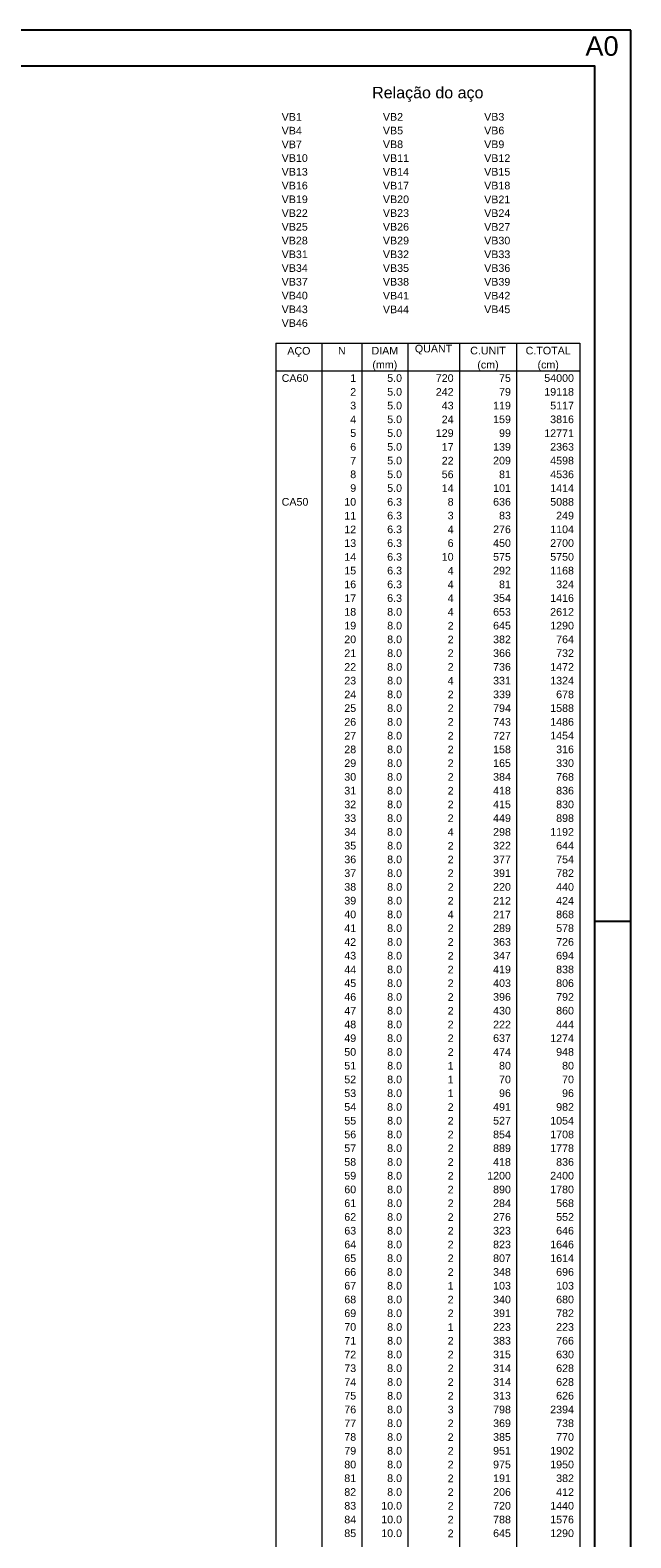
# Model space of a CAD drawing. Header units: millimetres. Extents: x 0 to 119, y 0 to 84.
# Tile 31 of 31: x 102 to 119, y 42 to 84. Entities that reach past the tile are written whole.
import ezdxf

# ---------------------------------------------------------------- set-up
doc = ezdxf.new("R2010")
doc.units = ezdxf.units.MM
doc.header["$MEASUREMENT"] = 0
doc.linetypes.add('NULL', pattern=[0])
doc.layers.add('DT-Relação do aço', color=9, linetype='Continuous', lineweight=5)
doc.layers.add('SEDUC_MARF', color=1, linetype='Continuous')
doc.layers.add('SEDUC_MARGG', color=7, linetype='Continuous')
doc.styles.add('Arial', font='txt')

msp = doc.modelspace()

# ---------------------------------------------------------------- linework, layer by layer
at = {"layer": 'DT-Relação do aço', "linetype": 'Continuous'}
for p, q in [((109.0634, 75.42), (117.4825, 75.42)), ((109.0634, 75.42), (109.0634, 74.6575)), ((110.3342, 75.42), (110.3342, 74.6575)), ((111.4462, 75.42), (111.4462, 74.6575)), ((112.7169, 75.42), (112.7169, 74.6575)), ((114.1466, 75.42), (114.1466, 74.6575)), ((115.7351, 75.42), (115.7351, 74.6575)), ((117.4825, 75.42), (117.4825, 74.6575)), ((109.0634, 74.6575), (117.4825, 74.6575)), ((109.0634, 74.6575), (109.0634, 28.1462)), ((110.3342, 74.6575), (110.3342, 28.1462)), ((111.4462, 74.6575), (111.4462, 28.1462)), ((112.7169, 74.6575), (112.7169, 28.1462)), ((114.1466, 74.6575), (114.1466, 28.1462)), ((115.7351, 74.6575), (115.7351, 28.1462)), ((117.4825, 74.6575), (117.4825, 28.1462))]:
    msp.add_line(p, q, dxfattribs=at)
at = {"layer": 'SEDUC_MARF'}
msp.add_line((117.9, 59.4), (118.9, 59.4), dxfattribs=at)
msp.add_lwpolyline([(118.9, 84.1), (0, 84.1), (0, 0), (118.9, 0)], close=True, dxfattribs=at)
at = {"layer": 'SEDUC_MARGG'}
msp.add_lwpolyline([(2.5, 1), (117.9, 1), (117.9, 83.1), (2.5, 83.1), (2.5, 1)], dxfattribs=at)

# ---------------------------------------------------------------- texts
at = {"layer": 'Defpoints', "linetype": 'NULL', "insert": (117.64, 83.9301), "char_height": 0.54, "width": 5.451037, "attachment_point": 1, "line_spacing_factor": 0.9, "style": 'Arial'}
msp.add_mtext('A0', dxfattribs=at)
at = {"layer": 'DT-Relação do aço', "color": 7, "linetype": 'NULL', "line_spacing_factor": 0.9, "style": 'Arial'}
for s, insert, char_height, width, attachment_point in [('Relação do aço', (113.2729, 82.1129), 0.3177, 6.115312, 8), ('VB1', (109.2223, 81.5897), 0.2118, 1.096279, 7), ('VB2', (112.0286, 81.5897), 0.2118, 1.096279, 7), ('VB3', (114.835, 81.5897), 0.2118, 1.096279, 7), ('VB4', (109.2223, 81.2085), 0.2118, 1.096279, 7), ('VB7', (109.2223, 80.8272), 0.2118, 1.096279, 7), ('VB5', (112.0286, 81.2085), 0.2118, 1.096279, 7), ('VB8', (112.0286, 80.8272), 0.2118, 1.096279, 7), ('VB6', (114.835, 81.2085), 0.2118, 1.096279, 7), ('VB9', (114.835, 80.8272), 0.2118, 1.096279, 7), ('VB10', (109.2223, 80.446), 0.2118, 1.418848, 7), ('VB11', (112.0286, 80.446), 0.2118, 1.418848, 7), ('VB12', (114.835, 80.446), 0.2118, 1.418848, 7), ('VB13', (109.2223, 80.0648), 0.2118, 1.418848, 7), ('VB14', (112.0286, 80.0648), 0.2118, 1.418848, 7), ('VB15', (114.835, 80.0648), 0.2118, 1.418848, 7), ('VB16', (109.2223, 79.6835), 0.2118, 1.418848, 7), ('VB17', (112.0286, 79.6835), 0.2118, 1.418848, 7), ('VB18', (114.835, 79.6835), 0.2118, 1.418848, 7), ('VB19', (109.2223, 79.3023), 0.2118, 1.418848, 7), ('VB20', (112.0286, 79.3023), 0.2118, 1.418848, 7), ('VB21', (114.835, 79.3023), 0.2118, 1.418848, 7), ('VB22', (109.2223, 78.921), 0.2118, 1.418848, 7), ('VB23', (112.0286, 78.921), 0.2118, 1.418848, 7), ('VB24', (114.835, 78.921), 0.2118, 1.418848, 7), ('VB25', (109.2223, 78.5398), 0.2118, 1.418848, 7), ('VB26', (112.0286, 78.5398), 0.2118, 1.418848, 7), ('VB27', (114.835, 78.5398), 0.2118, 1.418848, 7), ('VB28', (109.2223, 78.1586), 0.2118, 1.418848, 7), ('VB29', (112.0286, 78.1586), 0.2118, 1.418848, 7), ('VB30', (114.835, 78.1586), 0.2118, 1.418848, 7), ('VB31', (109.2223, 77.7773), 0.2118, 1.418848, 7), ('VB32', (112.0286, 77.7773), 0.2118, 1.418848, 7), ('VB33', (114.835, 77.7773), 0.2118, 1.418848, 7), ('VB34', (109.2223, 77.3961), 0.2118, 1.418848, 7), ('VB35', (112.0286, 77.3961), 0.2118, 1.418848, 7), ('VB36', (114.835, 77.3961), 0.2118, 1.418848, 7), ('VB37', (109.2223, 77.0148), 0.2118, 1.418848, 7), ('VB40', (109.2223, 76.6336), 0.2118, 1.418848, 7), ('VB38', (112.0286, 77.0148), 0.2118, 1.418848, 7), ('VB41', (112.0286, 76.6336), 0.2118, 1.418848, 7), ('VB39', (114.835, 77.0148), 0.2118, 1.418848, 7), ('VB42', (114.835, 76.6336), 0.2118, 1.418848, 7), ('VB43', (109.2223, 76.2524), 0.2118, 1.418848, 7), ('VB44', (112.0286, 76.2524), 0.2118, 1.418848, 7), ('VB45', (114.835, 76.2524), 0.2118, 1.418848, 7), ('VB46', (109.2223, 75.8711), 0.2118, 1.418848, 7), ('AÇO', (109.6988, 75.0387), 0.2118, 1.256855, 8), ('N', (110.8902, 75.1086), 0.2118, 0.418857, 8), ('DIAM', (112.0815, 75.1086), 0.2118, 1.45, 8), ('QUANT', (113.4318, 75.1086), 0.2118, 2.03, 8), ('C.UNIT', (114.9408, 75.1086), 0.2118, 1.933145, 8), ('C.TOTAL', (116.6088, 75.1086), 0.2118, 2.449141, 8), ('(mm)', (112.0815, 74.6575), 0.2118, 1.352578, 8), ('(cm)', (114.9408, 74.6575), 0.2118, 1.159434, 8), ('(cm)', (116.6088, 74.6575), 0.2118, 1.159434, 8), ('CA60', (109.2223, 74.3462), 0.2118, 1.45085, 7), ('1', (111.2873, 74.3462), 0.2118, 0.322568, 9), ('5.0', (112.5581, 74.3462), 0.2118, 0.806279, 9), ('720', (113.9878, 74.3462), 0.2118, 0.967705, 9), ('75', (115.5763, 74.3462), 0.2118, 0.645137, 9), ('54000', (117.3236, 74.3462), 0.2118, 1.612842, 9), ('2', (111.2873, 73.9649), 0.2118, 0.322568, 9), ('5.0', (112.5581, 73.9649), 0.2118, 0.806279, 9), ('242', (113.9878, 73.9649), 0.2118, 0.967705, 9), ('79', (115.5763, 73.9649), 0.2118, 0.645137, 9), ('19118', (117.3236, 73.9649), 0.2118, 1.612842, 9), ('3', (111.2873, 73.5837), 0.2118, 0.322568, 9), ('5.0', (112.5581, 73.5837), 0.2118, 0.806279, 9), ('43', (113.9878, 73.5837), 0.2118, 0.645137, 9), ('119', (115.5763, 73.5837), 0.2118, 0.967705, 9), ('5117', (117.3236, 73.5837), 0.2118, 1.290273, 9), ('4', (111.2873, 73.2024), 0.2118, 0.322568, 9), ('5.0', (112.5581, 73.2024), 0.2118, 0.806279, 9), ('24', (113.9878, 73.2024), 0.2118, 0.645137, 9), ('159', (115.5763, 73.2024), 0.2118, 0.967705, 9), ('3816', (117.3236, 73.2024), 0.2118, 1.290273, 9), ('5', (111.2873, 72.8212), 0.2118, 0.322568, 9), ('5.0', (112.5581, 72.8212), 0.2118, 0.806279, 9), ('129', (113.9878, 72.8212), 0.2118, 0.967705, 9), ('99', (115.5763, 72.8212), 0.2118, 0.645137, 9), ('12771', (117.3236, 72.8212), 0.2118, 1.612842, 9), ('7', (111.2873, 72.0587), 0.2118, 0.322568, 9), ('6', (111.2873, 72.44), 0.2118, 0.322568, 9), ('5.0', (112.5581, 72.44), 0.2118, 0.806279, 9), ('5.0', (112.5581, 72.0587), 0.2118, 0.806279, 9), ('22', (113.9878, 72.0587), 0.2118, 0.645137, 9), ('17', (113.9878, 72.44), 0.2118, 0.645137, 9), ('209', (115.5763, 72.0587), 0.2118, 0.967705, 9), ('139', (115.5763, 72.44), 0.2118, 0.967705, 9), ('4598', (117.3236, 72.0587), 0.2118, 1.290273, 9), ('2363', (117.3236, 72.44), 0.2118, 1.290273, 9), ('8', (111.2873, 71.6775), 0.2118, 0.322568, 9), ('5.0', (112.5581, 71.6775), 0.2118, 0.806279, 9), ('56', (113.9878, 71.6775), 0.2118, 0.645137, 9), ('81', (115.5763, 71.6775), 0.2118, 0.645137, 9), ('4536', (117.3236, 71.6775), 0.2118, 1.290273, 9), ('9', (111.2873, 71.2962), 0.2118, 0.322568, 9), ('5.0', (112.5581, 71.2962), 0.2118, 0.806279, 9), ('14', (113.9878, 71.2962), 0.2118, 0.645137, 9), ('101', (115.5763, 71.2962), 0.2118, 0.967705, 9), ('1414', (117.3236, 71.2962), 0.2118, 1.290273, 9), ('CA50', (109.2223, 70.915), 0.2118, 1.45085, 7), ('10', (111.2873, 70.915), 0.2118, 0.645137, 9), ('6.3', (112.5581, 70.915), 0.2118, 0.806279, 9), ('8', (113.9878, 70.915), 0.2118, 0.322568, 9), ('636', (115.5763, 70.915), 0.2118, 0.967705, 9), ('5088', (117.3236, 70.915), 0.2118, 1.290273, 9), ('11', (111.2873, 70.5338), 0.2118, 0.645137, 9), ('6.3', (112.5581, 70.5338), 0.2118, 0.806279, 9), ('3', (113.9878, 70.5338), 0.2118, 0.322568, 9), ('83', (115.5763, 70.5338), 0.2118, 0.645137, 9), ('249', (117.3236, 70.5338), 0.2118, 0.967705, 9), ('12', (111.2873, 70.1525), 0.2118, 0.645137, 9), ('6.3', (112.5581, 70.1525), 0.2118, 0.806279, 9), ('4', (113.9878, 70.1525), 0.2118, 0.322568, 9), ('276', (115.5763, 70.1525), 0.2118, 0.967705, 9), ('1104', (117.3236, 70.1525), 0.2118, 1.290273, 9), ('13', (111.2873, 69.7713), 0.2118, 0.645137, 9), ('6.3', (112.5581, 69.7713), 0.2118, 0.806279, 9), ('6', (113.9878, 69.7713), 0.2118, 0.322568, 9), ('450', (115.5763, 69.7713), 0.2118, 0.967705, 9), ('2700', (117.3236, 69.7713), 0.2118, 1.290273, 9), ('14', (111.2873, 69.39), 0.2118, 0.645137, 9), ('6.3', (112.5581, 69.39), 0.2118, 0.806279, 9), ('10', (113.9878, 69.39), 0.2118, 0.645137, 9), ('575', (115.5763, 69.39), 0.2118, 0.967705, 9), ('5750', (117.3236, 69.39), 0.2118, 1.290273, 9), ('15', (111.2873, 69.0088), 0.2118, 0.645137, 9), ('6.3', (112.5581, 69.0088), 0.2118, 0.806279, 9), ('4', (113.9878, 69.0088), 0.2118, 0.322568, 9), ('292', (115.5763, 69.0088), 0.2118, 0.967705, 9), ('1168', (117.3236, 69.0088), 0.2118, 1.290273, 9), ('16', (111.2873, 68.6276), 0.2118, 0.645137, 9), ('6.3', (112.5581, 68.6276), 0.2118, 0.806279, 9), ('4', (113.9878, 68.6276), 0.2118, 0.322568, 9), ('81', (115.5763, 68.6276), 0.2118, 0.645137, 9), ('324', (117.3236, 68.6276), 0.2118, 0.967705, 9), ('17', (111.2873, 68.2463), 0.2118, 0.645137, 9), ('18', (111.2873, 67.8651), 0.2118, 0.645137, 9), ('8.0', (112.5581, 67.8651), 0.2118, 0.806279, 9), ('6.3', (112.5581, 68.2463), 0.2118, 0.806279, 9), ('4', (113.9878, 68.2463), 0.2118, 0.322568, 9), ('4', (113.9878, 67.8651), 0.2118, 0.322568, 9), ('354', (115.5763, 68.2463), 0.2118, 0.967705, 9), ('653', (115.5763, 67.8651), 0.2118, 0.967705, 9), ('2612', (117.3236, 67.8651), 0.2118, 1.290273, 9), ('1416', (117.3236, 68.2463), 0.2118, 1.290273, 9), ('19', (111.2873, 67.4838), 0.2118, 0.645137, 9), ('8.0', (112.5581, 67.4838), 0.2118, 0.806279, 9), ('2', (113.9878, 67.4838), 0.2118, 0.322568, 9), ('645', (115.5763, 67.4838), 0.2118, 0.967705, 9), ('1290', (117.3236, 67.4838), 0.2118, 1.290273, 9), ('20', (111.2873, 67.1026), 0.2118, 0.645137, 9), ('8.0', (112.5581, 67.1026), 0.2118, 0.806279, 9), ('2', (113.9878, 67.1026), 0.2118, 0.322568, 9), ('382', (115.5763, 67.1026), 0.2118, 0.967705, 9), ('764', (117.3236, 67.1026), 0.2118, 0.967705, 9), ('21', (111.2873, 66.7214), 0.2118, 0.645137, 9), ('8.0', (112.5581, 66.7214), 0.2118, 0.806279, 9), ('2', (113.9878, 66.7214), 0.2118, 0.322568, 9), ('366', (115.5763, 66.7214), 0.2118, 0.967705, 9), ('732', (117.3236, 66.7214), 0.2118, 0.967705, 9), ('22', (111.2873, 66.3401), 0.2118, 0.645137, 9), ('8.0', (112.5581, 66.3401), 0.2118, 0.806279, 9), ('2', (113.9878, 66.3401), 0.2118, 0.322568, 9), ('736', (115.5763, 66.3401), 0.2118, 0.967705, 9), ('1472', (117.3236, 66.3401), 0.2118, 1.290273, 9), ('23', (111.2873, 65.9589), 0.2118, 0.645137, 9), ('8.0', (112.5581, 65.9589), 0.2118, 0.806279, 9), ('4', (113.9878, 65.9589), 0.2118, 0.322568, 9), ('331', (115.5763, 65.9589), 0.2118, 0.967705, 9), ('1324', (117.3236, 65.9589), 0.2118, 1.290273, 9), ('24', (111.2873, 65.5776), 0.2118, 0.645137, 9), ('8.0', (112.5581, 65.5776), 0.2118, 0.806279, 9), ('2', (113.9878, 65.5776), 0.2118, 0.322568, 9), ('339', (115.5763, 65.5776), 0.2118, 0.967705, 9), ('678', (117.3236, 65.5776), 0.2118, 0.967705, 9), ('25', (111.2873, 65.1964), 0.2118, 0.645137, 9), ('8.0', (112.5581, 65.1964), 0.2118, 0.806279, 9), ('2', (113.9878, 65.1964), 0.2118, 0.322568, 9), ('794', (115.5763, 65.1964), 0.2118, 0.967705, 9), ('1588', (117.3236, 65.1964), 0.2118, 1.290273, 9), ('26', (111.2873, 64.8152), 0.2118, 0.645137, 9), ('8.0', (112.5581, 64.8152), 0.2118, 0.806279, 9), ('2', (113.9878, 64.8152), 0.2118, 0.322568, 9), ('743', (115.5763, 64.8152), 0.2118, 0.967705, 9), ('1486', (117.3236, 64.8152), 0.2118, 1.290273, 9), ('27', (111.2873, 64.4339), 0.2118, 0.645137, 9), ('8.0', (112.5581, 64.4339), 0.2118, 0.806279, 9), ('2', (113.9878, 64.4339), 0.2118, 0.322568, 9), ('727', (115.5763, 64.4339), 0.2118, 0.967705, 9), ('1454', (117.3236, 64.4339), 0.2118, 1.290273, 9), ('28', (111.2873, 64.0527), 0.2118, 0.645137, 9), ('29', (111.2873, 63.6714), 0.2118, 0.645137, 9), ('8.0', (112.5581, 64.0527), 0.2118, 0.806279, 9), ('8.0', (112.5581, 63.6714), 0.2118, 0.806279, 9), ('2', (113.9878, 64.0527), 0.2118, 0.322568, 9), ('2', (113.9878, 63.6714), 0.2118, 0.322568, 9), ('158', (115.5763, 64.0527), 0.2118, 0.967705, 9), ('165', (115.5763, 63.6714), 0.2118, 0.967705, 9), ('316', (117.3236, 64.0527), 0.2118, 0.967705, 9), ('330', (117.3236, 63.6714), 0.2118, 0.967705, 9), ('30', (111.2873, 63.2902), 0.2118, 0.645137, 9), ('8.0', (112.5581, 63.2902), 0.2118, 0.806279, 9), ('2', (113.9878, 63.2902), 0.2118, 0.322568, 9), ('384', (115.5763, 63.2902), 0.2118, 0.967705, 9), ('768', (117.3236, 63.2902), 0.2118, 0.967705, 9), ('31', (111.2873, 62.909), 0.2118, 0.645137, 9), ('8.0', (112.5581, 62.909), 0.2118, 0.806279, 9), ('2', (113.9878, 62.909), 0.2118, 0.322568, 9), ('418', (115.5763, 62.909), 0.2118, 0.967705, 9), ('836', (117.3236, 62.909), 0.2118, 0.967705, 9), ('32', (111.2873, 62.5277), 0.2118, 0.645137, 9), ('8.0', (112.5581, 62.5277), 0.2118, 0.806279, 9), ('2', (113.9878, 62.5277), 0.2118, 0.322568, 9), ('415', (115.5763, 62.5277), 0.2118, 0.967705, 9), ('830', (117.3236, 62.5277), 0.2118, 0.967705, 9), ('33', (111.2873, 62.1465), 0.2118, 0.645137, 9), ('8.0', (112.5581, 62.1465), 0.2118, 0.806279, 9), ('2', (113.9878, 62.1465), 0.2118, 0.322568, 9), ('449', (115.5763, 62.1465), 0.2118, 0.967705, 9), ('898', (117.3236, 62.1465), 0.2118, 0.967705, 9), ('34', (111.2873, 61.7652), 0.2118, 0.645137, 9), ('8.0', (112.5581, 61.7652), 0.2118, 0.806279, 9), ('4', (113.9878, 61.7652), 0.2118, 0.322568, 9), ('298', (115.5763, 61.7652), 0.2118, 0.967705, 9), ('1192', (117.3236, 61.7652), 0.2118, 1.290273, 9), ('35', (111.2873, 61.384), 0.2118, 0.645137, 9), ('8.0', (112.5581, 61.384), 0.2118, 0.806279, 9), ('2', (113.9878, 61.384), 0.2118, 0.322568, 9), ('322', (115.5763, 61.384), 0.2118, 0.967705, 9), ('644', (117.3236, 61.384), 0.2118, 0.967705, 9), ('36', (111.2873, 61.0028), 0.2118, 0.645137, 9), ('8.0', (112.5581, 61.0028), 0.2118, 0.806279, 9), ('2', (113.9878, 61.0028), 0.2118, 0.322568, 9), ('377', (115.5763, 61.0028), 0.2118, 0.967705, 9), ('754', (117.3236, 61.0028), 0.2118, 0.967705, 9), ('37', (111.2873, 60.6215), 0.2118, 0.645137, 9), ('8.0', (112.5581, 60.6215), 0.2118, 0.806279, 9), ('2', (113.9878, 60.6215), 0.2118, 0.322568, 9), ('391', (115.5763, 60.6215), 0.2118, 0.967705, 9), ('782', (117.3236, 60.6215), 0.2118, 0.967705, 9), ('38', (111.2873, 60.2403), 0.2118, 0.645137, 9), ('8.0', (112.5581, 60.2403), 0.2118, 0.806279, 9), ('2', (113.9878, 60.2403), 0.2118, 0.322568, 9), ('220', (115.5763, 60.2403), 0.2118, 0.967705, 9), ('440', (117.3236, 60.2403), 0.2118, 0.967705, 9), ('39', (111.2873, 59.859), 0.2118, 0.645137, 9), ('8.0', (112.5581, 59.859), 0.2118, 0.806279, 9), ('2', (113.9878, 59.859), 0.2118, 0.322568, 9), ('212', (115.5763, 59.859), 0.2118, 0.967705, 9), ('424', (117.3236, 59.859), 0.2118, 0.967705, 9), ('40', (111.2873, 59.4778), 0.2118, 0.645137, 9), ('41', (111.2873, 59.0966), 0.2118, 0.645137, 9), ('8.0', (112.5581, 59.4778), 0.2118, 0.806279, 9), ('8.0', (112.5581, 59.0966), 0.2118, 0.806279, 9), ('4', (113.9878, 59.4778), 0.2118, 0.322568, 9), ('2', (113.9878, 59.0966), 0.2118, 0.322568, 9), ('217', (115.5763, 59.4778), 0.2118, 0.967705, 9), ('289', (115.5763, 59.0966), 0.2118, 0.967705, 9), ('578', (117.3236, 59.0966), 0.2118, 0.967705, 9), ('868', (117.3236, 59.4778), 0.2118, 0.967705, 9), ('42', (111.2873, 58.7153), 0.2118, 0.645137, 9), ('8.0', (112.5581, 58.7153), 0.2118, 0.806279, 9), ('2', (113.9878, 58.7153), 0.2118, 0.322568, 9), ('363', (115.5763, 58.7153), 0.2118, 0.967705, 9), ('726', (117.3236, 58.7153), 0.2118, 0.967705, 9), ('43', (111.2873, 58.3341), 0.2118, 0.645137, 9), ('8.0', (112.5581, 58.3341), 0.2118, 0.806279, 9), ('2', (113.9878, 58.3341), 0.2118, 0.322568, 9), ('347', (115.5763, 58.3341), 0.2118, 0.967705, 9), ('694', (117.3236, 58.3341), 0.2118, 0.967705, 9), ('44', (111.2873, 57.9528), 0.2118, 0.645137, 9), ('8.0', (112.5581, 57.9528), 0.2118, 0.806279, 9), ('2', (113.9878, 57.9528), 0.2118, 0.322568, 9), ('419', (115.5763, 57.9528), 0.2118, 0.967705, 9), ('838', (117.3236, 57.9528), 0.2118, 0.967705, 9), ('45', (111.2873, 57.5716), 0.2118, 0.645137, 9), ('8.0', (112.5581, 57.5716), 0.2118, 0.806279, 9), ('2', (113.9878, 57.5716), 0.2118, 0.322568, 9), ('403', (115.5763, 57.5716), 0.2118, 0.967705, 9), ('806', (117.3236, 57.5716), 0.2118, 0.967705, 9), ('46', (111.2873, 57.1904), 0.2118, 0.645137, 9), ('8.0', (112.5581, 57.1904), 0.2118, 0.806279, 9), ('2', (113.9878, 57.1904), 0.2118, 0.322568, 9), ('396', (115.5763, 57.1904), 0.2118, 0.967705, 9), ('792', (117.3236, 57.1904), 0.2118, 0.967705, 9), ('47', (111.2873, 56.8091), 0.2118, 0.645137, 9), ('8.0', (112.5581, 56.8091), 0.2118, 0.806279, 9), ('2', (113.9878, 56.8091), 0.2118, 0.322568, 9), ('430', (115.5763, 56.8091), 0.2118, 0.967705, 9), ('860', (117.3236, 56.8091), 0.2118, 0.967705, 9), ('48', (111.2873, 56.4279), 0.2118, 0.645137, 9), ('8.0', (112.5581, 56.4279), 0.2118, 0.806279, 9), ('2', (113.9878, 56.4279), 0.2118, 0.322568, 9), ('222', (115.5763, 56.4279), 0.2118, 0.967705, 9), ('444', (117.3236, 56.4279), 0.2118, 0.967705, 9), ('49', (111.2873, 56.0466), 0.2118, 0.645137, 9), ('8.0', (112.5581, 56.0466), 0.2118, 0.806279, 9), ('2', (113.9878, 56.0466), 0.2118, 0.322568, 9), ('637', (115.5763, 56.0466), 0.2118, 0.967705, 9), ('1274', (117.3236, 56.0466), 0.2118, 1.290273, 9), ('50', (111.2873, 55.6654), 0.2118, 0.645137, 9), ('8.0', (112.5581, 55.6654), 0.2118, 0.806279, 9), ('2', (113.9878, 55.6654), 0.2118, 0.322568, 9), ('474', (115.5763, 55.6654), 0.2118, 0.967705, 9), ('948', (117.3236, 55.6654), 0.2118, 0.967705, 9), ('51', (111.2873, 55.2842), 0.2118, 0.645137, 9), ('52', (111.2873, 54.9029), 0.2118, 0.645137, 9), ('8.0', (112.5581, 55.2842), 0.2118, 0.806279, 9), ('8.0', (112.5581, 54.9029), 0.2118, 0.806279, 9), ('1', (113.9878, 55.2842), 0.2118, 0.322568, 9), ('1', (113.9878, 54.9029), 0.2118, 0.322568, 9), ('80', (115.5763, 55.2842), 0.2118, 0.645137, 9), ('70', (115.5763, 54.9029), 0.2118, 0.645137, 9), ('80', (117.3236, 55.2842), 0.2118, 0.645137, 9), ('70', (117.3236, 54.9029), 0.2118, 0.645137, 9), ('53', (111.2873, 54.5217), 0.2118, 0.645137, 9), ('8.0', (112.5581, 54.5217), 0.2118, 0.806279, 9), ('1', (113.9878, 54.5217), 0.2118, 0.322568, 9), ('96', (115.5763, 54.5217), 0.2118, 0.645137, 9), ('96', (117.3236, 54.5217), 0.2118, 0.645137, 9), ('54', (111.2873, 54.1404), 0.2118, 0.645137, 9), ('8.0', (112.5581, 54.1404), 0.2118, 0.806279, 9), ('2', (113.9878, 54.1404), 0.2118, 0.322568, 9), ('491', (115.5763, 54.1404), 0.2118, 0.967705, 9), ('982', (117.3236, 54.1404), 0.2118, 0.967705, 9), ('55', (111.2873, 53.7592), 0.2118, 0.645137, 9), ('8.0', (112.5581, 53.7592), 0.2118, 0.806279, 9), ('2', (113.9878, 53.7592), 0.2118, 0.322568, 9), ('527', (115.5763, 53.7592), 0.2118, 0.967705, 9), ('1054', (117.3236, 53.7592), 0.2118, 1.290273, 9), ('56', (111.2873, 53.378), 0.2118, 0.645137, 9), ('8.0', (112.5581, 53.378), 0.2118, 0.806279, 9), ('2', (113.9878, 53.378), 0.2118, 0.322568, 9), ('854', (115.5763, 53.378), 0.2118, 0.967705, 9), ('1708', (117.3236, 53.378), 0.2118, 1.290273, 9), ('57', (111.2873, 52.9967), 0.2118, 0.645137, 9), ('8.0', (112.5581, 52.9967), 0.2118, 0.806279, 9), ('2', (113.9878, 52.9967), 0.2118, 0.322568, 9), ('889', (115.5763, 52.9967), 0.2118, 0.967705, 9), ('1778', (117.3236, 52.9967), 0.2118, 1.290273, 9), ('58', (111.2873, 52.6155), 0.2118, 0.645137, 9), ('8.0', (112.5581, 52.6155), 0.2118, 0.806279, 9), ('2', (113.9878, 52.6155), 0.2118, 0.322568, 9), ('418', (115.5763, 52.6155), 0.2118, 0.967705, 9), ('836', (117.3236, 52.6155), 0.2118, 0.967705, 9), ('59', (111.2873, 52.2342), 0.2118, 0.645137, 9), ('8.0', (112.5581, 52.2342), 0.2118, 0.806279, 9), ('2', (113.9878, 52.2342), 0.2118, 0.322568, 9), ('1200', (115.5763, 52.2342), 0.2118, 1.290273, 9), ('2400', (117.3236, 52.2342), 0.2118, 1.290273, 9), ('60', (111.2873, 51.853), 0.2118, 0.645137, 9), ('8.0', (112.5581, 51.853), 0.2118, 0.806279, 9), ('2', (113.9878, 51.853), 0.2118, 0.322568, 9), ('890', (115.5763, 51.853), 0.2118, 0.967705, 9), ('1780', (117.3236, 51.853), 0.2118, 1.290273, 9), ('61', (111.2873, 51.4718), 0.2118, 0.645137, 9), ('8.0', (112.5581, 51.4718), 0.2118, 0.806279, 9), ('2', (113.9878, 51.4718), 0.2118, 0.322568, 9), ('284', (115.5763, 51.4718), 0.2118, 0.967705, 9), ('568', (117.3236, 51.4718), 0.2118, 0.967705, 9), ('62', (111.2873, 51.0905), 0.2118, 0.645137, 9), ('8.0', (112.5581, 51.0905), 0.2118, 0.806279, 9), ('2', (113.9878, 51.0905), 0.2118, 0.322568, 9), ('276', (115.5763, 51.0905), 0.2118, 0.967705, 9), ('552', (117.3236, 51.0905), 0.2118, 0.967705, 9), ('63', (111.2873, 50.7093), 0.2118, 0.645137, 9), ('64', (111.2873, 50.328), 0.2118, 0.645137, 9), ('8.0', (112.5581, 50.7093), 0.2118, 0.806279, 9), ('8.0', (112.5581, 50.328), 0.2118, 0.806279, 9), ('2', (113.9878, 50.7093), 0.2118, 0.322568, 9), ('2', (113.9878, 50.328), 0.2118, 0.322568, 9), ('323', (115.5763, 50.7093), 0.2118, 0.967705, 9), ('823', (115.5763, 50.328), 0.2118, 0.967705, 9), ('1646', (117.3236, 50.328), 0.2118, 1.290273, 9), ('646', (117.3236, 50.7093), 0.2118, 0.967705, 9), ('65', (111.2873, 49.9468), 0.2118, 0.645137, 9), ('8.0', (112.5581, 49.9468), 0.2118, 0.806279, 9), ('2', (113.9878, 49.9468), 0.2118, 0.322568, 9), ('807', (115.5763, 49.9468), 0.2118, 0.967705, 9), ('1614', (117.3236, 49.9468), 0.2118, 1.290273, 9), ('66', (111.2873, 49.5656), 0.2118, 0.645137, 9), ('8.0', (112.5581, 49.5656), 0.2118, 0.806279, 9), ('2', (113.9878, 49.5656), 0.2118, 0.322568, 9), ('348', (115.5763, 49.5656), 0.2118, 0.967705, 9), ('696', (117.3236, 49.5656), 0.2118, 0.967705, 9), ('67', (111.2873, 49.1843), 0.2118, 0.645137, 9), ('8.0', (112.5581, 49.1843), 0.2118, 0.806279, 9), ('1', (113.9878, 49.1843), 0.2118, 0.322568, 9), ('103', (115.5763, 49.1843), 0.2118, 0.967705, 9), ('103', (117.3236, 49.1843), 0.2118, 0.967705, 9), ('68', (111.2873, 48.8031), 0.2118, 0.645137, 9), ('8.0', (112.5581, 48.8031), 0.2118, 0.806279, 9), ('2', (113.9878, 48.8031), 0.2118, 0.322568, 9), ('340', (115.5763, 48.8031), 0.2118, 0.967705, 9), ('680', (117.3236, 48.8031), 0.2118, 0.967705, 9), ('69', (111.2873, 48.4218), 0.2118, 0.645137, 9), ('8.0', (112.5581, 48.4218), 0.2118, 0.806279, 9), ('2', (113.9878, 48.4218), 0.2118, 0.322568, 9), ('391', (115.5763, 48.4218), 0.2118, 0.967705, 9), ('782', (117.3236, 48.4218), 0.2118, 0.967705, 9), ('70', (111.2873, 48.0406), 0.2118, 0.645137, 9), ('8.0', (112.5581, 48.0406), 0.2118, 0.806279, 9), ('1', (113.9878, 48.0406), 0.2118, 0.322568, 9), ('223', (115.5763, 48.0406), 0.2118, 0.967705, 9), ('223', (117.3236, 48.0406), 0.2118, 0.967705, 9), ('71', (111.2873, 47.6594), 0.2118, 0.645137, 9), ('8.0', (112.5581, 47.6594), 0.2118, 0.806279, 9), ('2', (113.9878, 47.6594), 0.2118, 0.322568, 9), ('383', (115.5763, 47.6594), 0.2118, 0.967705, 9), ('766', (117.3236, 47.6594), 0.2118, 0.967705, 9), ('72', (111.2873, 47.2781), 0.2118, 0.645137, 9), ('8.0', (112.5581, 47.2781), 0.2118, 0.806279, 9), ('2', (113.9878, 47.2781), 0.2118, 0.322568, 9), ('315', (115.5763, 47.2781), 0.2118, 0.967705, 9), ('630', (117.3236, 47.2781), 0.2118, 0.967705, 9), ('73', (111.2873, 46.8969), 0.2118, 0.645137, 9), ('8.0', (112.5581, 46.8969), 0.2118, 0.806279, 9), ('2', (113.9878, 46.8969), 0.2118, 0.322568, 9), ('314', (115.5763, 46.8969), 0.2118, 0.967705, 9), ('628', (117.3236, 46.8969), 0.2118, 0.967705, 9), ('74', (111.2873, 46.5156), 0.2118, 0.645137, 9), ('75', (111.2873, 46.1344), 0.2118, 0.645137, 9), ('8.0', (112.5581, 46.5156), 0.2118, 0.806279, 9), ('8.0', (112.5581, 46.1344), 0.2118, 0.806279, 9), ('2', (113.9878, 46.5156), 0.2118, 0.322568, 9), ('2', (113.9878, 46.1344), 0.2118, 0.322568, 9), ('314', (115.5763, 46.5156), 0.2118, 0.967705, 9), ('313', (115.5763, 46.1344), 0.2118, 0.967705, 9), ('628', (117.3236, 46.5156), 0.2118, 0.967705, 9), ('626', (117.3236, 46.1344), 0.2118, 0.967705, 9), ('76', (111.2873, 45.7532), 0.2118, 0.645137, 9), ('8.0', (112.5581, 45.7532), 0.2118, 0.806279, 9), ('3', (113.9878, 45.7532), 0.2118, 0.322568, 9), ('798', (115.5763, 45.7532), 0.2118, 0.967705, 9), ('2394', (117.3236, 45.7532), 0.2118, 1.290273, 9), ('77', (111.2873, 45.3719), 0.2118, 0.645137, 9), ('8.0', (112.5581, 45.3719), 0.2118, 0.806279, 9), ('2', (113.9878, 45.3719), 0.2118, 0.322568, 9), ('369', (115.5763, 45.3719), 0.2118, 0.967705, 9), ('738', (117.3236, 45.3719), 0.2118, 0.967705, 9), ('78', (111.2873, 44.9907), 0.2118, 0.645137, 9), ('8.0', (112.5581, 44.9907), 0.2118, 0.806279, 9), ('2', (113.9878, 44.9907), 0.2118, 0.322568, 9), ('385', (115.5763, 44.9907), 0.2118, 0.967705, 9), ('770', (117.3236, 44.9907), 0.2118, 0.967705, 9), ('79', (111.2873, 44.6094), 0.2118, 0.645137, 9), ('8.0', (112.5581, 44.6094), 0.2118, 0.806279, 9), ('2', (113.9878, 44.6094), 0.2118, 0.322568, 9), ('951', (115.5763, 44.6094), 0.2118, 0.967705, 9), ('1902', (117.3236, 44.6094), 0.2118, 1.290273, 9), ('80', (111.2873, 44.2282), 0.2118, 0.645137, 9), ('8.0', (112.5581, 44.2282), 0.2118, 0.806279, 9), ('2', (113.9878, 44.2282), 0.2118, 0.322568, 9), ('975', (115.5763, 44.2282), 0.2118, 0.967705, 9), ('1950', (117.3236, 44.2282), 0.2118, 1.290273, 9), ('81', (111.2873, 43.847), 0.2118, 0.645137, 9), ('8.0', (112.5581, 43.847), 0.2118, 0.806279, 9), ('2', (113.9878, 43.847), 0.2118, 0.322568, 9), ('191', (115.5763, 43.847), 0.2118, 0.967705, 9), ('382', (117.3236, 43.847), 0.2118, 0.967705, 9), ('82', (111.2873, 43.4657), 0.2118, 0.645137, 9), ('8.0', (112.5581, 43.4657), 0.2118, 0.806279, 9), ('2', (113.9878, 43.4657), 0.2118, 0.322568, 9), ('206', (115.5763, 43.4657), 0.2118, 0.967705, 9), ('412', (117.3236, 43.4657), 0.2118, 0.967705, 9), ('83', (111.2873, 43.0845), 0.2118, 0.645137, 9), ('10.0', (112.5581, 43.0845), 0.2118, 1.128848, 9), ('2', (113.9878, 43.0845), 0.2118, 0.322568, 9), ('720', (115.5763, 43.0845), 0.2118, 0.967705, 9), ('1440', (117.3236, 43.0845), 0.2118, 1.290273, 9), ('84', (111.2873, 42.7032), 0.2118, 0.645137, 9), ('10.0', (112.5581, 42.7032), 0.2118, 1.128848, 9), ('2', (113.9878, 42.7032), 0.2118, 0.322568, 9), ('788', (115.5763, 42.7032), 0.2118, 0.967705, 9), ('1576', (117.3236, 42.7032), 0.2118, 1.290273, 9), ('85', (111.2873, 42.322), 0.2118, 0.645137, 9), ('10.0', (112.5581, 42.322), 0.2118, 1.128848, 9), ('2', (113.9878, 42.322), 0.2118, 0.322568, 9), ('645', (115.5763, 42.322), 0.2118, 0.967705, 9), ('1290', (117.3236, 42.322), 0.2118, 1.290273, 9)]:
    msp.add_mtext(s, dxfattribs=dict(at, insert=insert, char_height=char_height, width=width, attachment_point=attachment_point))

doc.saveas('drawing.dxf')
